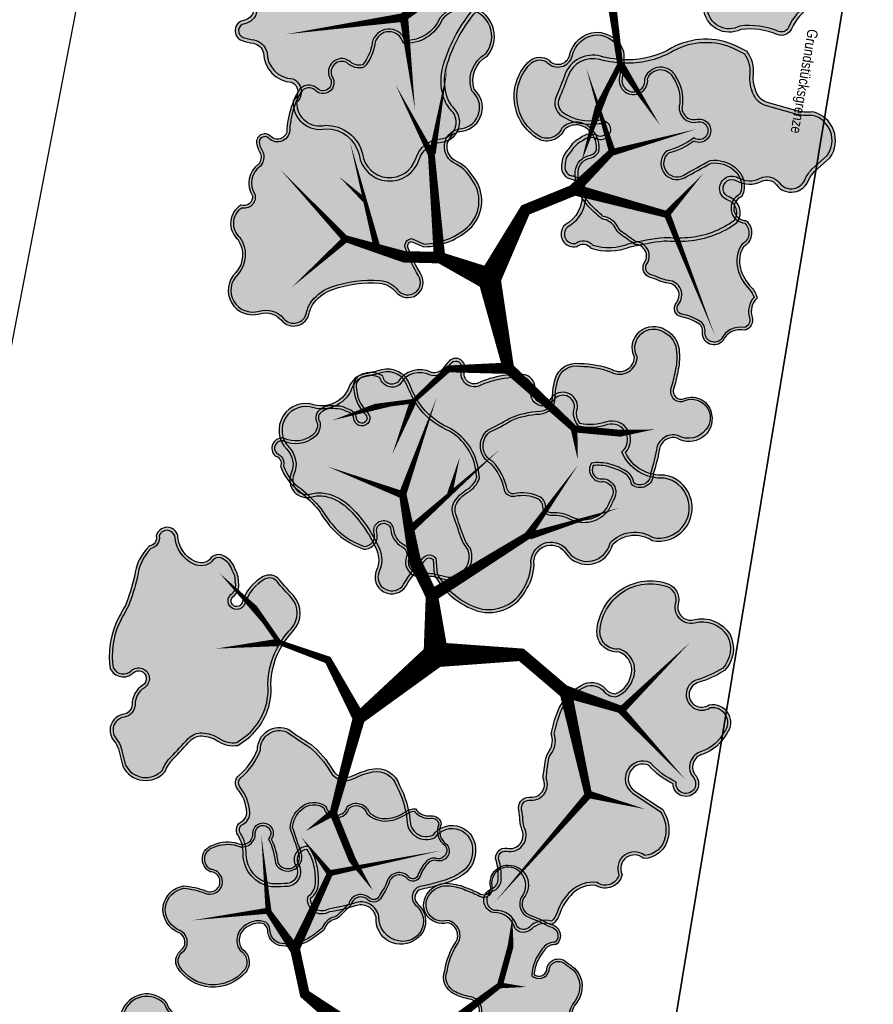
# Model space of a CAD drawing. Header units: metres. Extents: x 32353251 to 32353583, y 5707748 to 5708004.
# Tile 23 of 164: x 32353314 to 32353338, y 5707917 to 5707945. Entities that reach past the tile are written whole.
import ezdxf

# ---------------------------------------------------------------- set-up
doc = ezdxf.new("R2010")
doc.units = ezdxf.units.M
doc.header["$LTSCALE"] = 0.75
doc.layers.get('0').update_dxf_attribs({"linetype": 'CONTINUOUS'})
doc.layers.get('DEFPOINTS').update_dxf_attribs({"linetype": 'CONTINUOUS'})
for name, color, linetype, transparency in [('10414944$0$PF-Krone', 33, 'CONTINUOUS', 0.7), ('10414944$0$PF-Krone_SOL', 70, 'CONTINUOUS', 0.7), ('10414944$0$ST-Baum', 7, 'CONTINUOUS', 0.7)]:
    doc.layers.add(name, color=color, linetype=linetype, transparency=transparency)
doc.layers.add('10414944$0$PF-Stamm', color=7, linetype='CONTINUOUS', true_color=0x5f5144, transparency=0.7)
doc.layers.add('10417023$0$#9_002_GES I Übersicht Erdgeschoss_1_701_Grundstücksgrenze.A', color=7, linetype='CONTINUOUS', lineweight=25)
doc.layers.add('10417023$0$Keine', color=7, linetype='CONTINUOUS', lineweight=13)
doc.styles.add('10417023$0$ARIAL NARROW', font='ARIALN.TTF')

# ---------------------------------------------------------------- blocks, each defined once
blk = doc.blocks.new('19-A2-A0')
at = {"layer": 'DEFPOINTS'}
blk.add_lwpolyline([(-489.15, -204.65), (489.15, -204.65), (489.15, 204.65), (-489.15, 204.65)], close=True, dxfattribs=at)
blk = doc.blocks.new('10414944$0$PF-BAUM_12')
at = {"layer": '10414944$0$PF-Krone_SOL', "transparency": 33554457}
h = blk.add_hatch(color=256, dxfattribs=at)
h.dxf.hatch_style = 1
h.set_gradient(color1=(88, 186, 72), color2=(175, 217, 170), tint=1, name='INVSPHERICAL')
edge = h.paths.add_edge_path()
edge.add_arc((-1.2758, 1.3994), 0.541, 250.24695, 303.42795)
edge.add_arc((-0.5984, 0.4188), 0.6511, 94.3691, 125.64085, ccw=False)
edge.add_arc((-0.5871, 0.2707), 0.7996, 79.90604, 94.3691, ccw=False)
edge.add_arc((-0.4074, 1.2805), 0.2261, 259.90604, 345.03676)
edge.add_arc((3.3556, 0.2748), 3.669, 162.18441, 165.03676, ccw=False)
edge.add_arc((-0.2456, 1.4321), 0.1137, 342.18441, 421.4181)
edge.add_arc((-0.3772, 1.1907), 0.3886, 61.4181, 105.41791)
edge.add_arc((-0.4936, 1.6129), 0.0494, 76.86771, 285.41791, ccw=False)
edge.add_arc((-0.4342, 1.767), 0.1165, 245.55227, 317.8819)
edge.add_arc((-0.4413, 1.8543), 0.1901, 299.50673, 335.70732)
edge.add_arc((-0.3904, 1.8889), 0.1664, 317.30956, 366.51685)
edge.add_arc((-0.3153, 1.9138), 0.0904, 356.14997, 452.32983)
edge.add_arc((-0.2837, 2.1143), 0.1157, 186.39549, 252.21854, ccw=False)
edge.add_arc((-0.1459, 2.1399), 0.2556, 124.29677, 188.65244, ccw=False)
edge.add_arc((-0.3624, 2.4158), 0.0972, 318.21291, 468.93962)
edge.add_arc((-0.4455, 2.5549), 0.0698, 219.68848, 317.56803, ccw=False)
edge.add_arc((-0.5987, 2.0825), 0.4392, 76.91022, 116.54495)
edge.add_arc((-1.4951, 4.5572), 2.1964, 281.7611, 288.58893, ccw=False)
edge.add_arc((-1.0114, 0.8578), 1.5496, 91.33232, 98.00209)
edge.add_arc((-1.1102, 1.691), 0.7109, 99.4638, 131.76215)
edge.add_arc((-1.4773, 2.1554), 0.1252, 148.24675, 256.0758)
edge.add_arc((-1.5238, 1.968), 0.068, -114.95559, 76.0758, ccw=False)
edge.add_arc((-1.6369, 1.7248), 0.2002, 65.04441, 122.10831)
edge.add_arc((-1.7899, 1.9686), 0.0876, 221.63135, 302.10831, ccw=False)
edge.add_arc((-1.9603, 1.8172), 0.1403, 41.63135, 166.86476)
edge.add_arc((-2.3449, 1.9519), 0.2684, 321.94948, 337.47523, ccw=False)
edge.add_line((-2.1335, 1.7864), (-2.2407, 1.6721))
edge.add_arc((-2.0502, 1.5575), 0.2224, 148.95684, 261.83304)
edge.add_arc((-2.0149, 1.0239), 0.3205, 78.77175, 102.0334, ccw=False)
edge.add_arc((0.8412, 15.4111), 14.3475, 258.77175, 259.65948)
edge.add_arc((-1.7568, 1.1728), 0.1259, 30.35605, 79.65948, ccw=False)
edge.add_arc((-1.8871, 1.0965), 0.2769, -0.49344, 30.35605, ccw=False)
edge.add_arc((-1.3602, 1.092), 0.25, 179.50656, 221.3188)
edge.add_line((-1.548, 0.9269), (-1.4587, 0.8902))
edge = h.paths.add_edge_path()
edge.add_arc((-2.0595, -1.0849), 0.2169, 117.74302, 251.42792, ccw=False)
edge.add_arc((-2.2535, -0.7961), 0.1343, 313.86708, 413.87286)
edge.add_arc((-1.1381, 0.5382), 1.6051, 221.524, 229.78899, ccw=False)
edge.add_arc((-2.2843, -0.4137), 0.1251, 108.79801, 243.70289, ccw=False)
edge.add_arc((-2.2657, -0.171), 0.1376, 244.61148, 299.82424)
edge.add_arc((-2.4922, 0.2242), 0.593, 299.82424, 314.8752)
edge.add_arc((-2.3634, 0.0948), 0.4104, 314.8752, 336.56068)
edge.add_arc((-2.0604, -0.1191), 0.0893, 34.54703, 142.23332)
edge.add_arc((-2.2509, -0.0174), 0.1288, 205.94005, 338.60504, ccw=False)
edge.add_arc((-1.1082, 0.8264), 1.5473, 211.54423, 215.57485, ccw=False)
edge.add_arc((-2.1647, 0.1359), 0.2879, 123.29344, 204.40631, ccw=False)
edge.add_arc((-2.4675, 0.6266), 0.289, 300.05521, 335.40006)
edge.add_arc((-2.1302, 0.4722), 0.0819, 58.40023, 155.40006, ccw=False)
edge.add_arc((-2.0455, 0.6099), 0.0798, 238.40023, 306.42037)
edge.add_arc((-2.2163, 0.8415), 0.3675, 306.42037, 341.49291)
edge.add_arc((-1.7884, 0.6982), 0.0838, 72.42881, 161.49291, ccw=False)
edge.add_arc((-1.597, 1.3024), 0.5499, 252.42881, 281.6379)
edge.add_arc((-1.3833, 0.6006), 0.1928, 8.24792, 122.23097, ccw=False)
edge.add_arc((1.4313, 0.4424), 2.6303, 175.94647, 181.0704)
edge.add_arc((-2.004, 0.487), 0.8109, 332.60613, 353.35791, ccw=False)
edge.add_arc((-1.1696, 0.0546), 0.1289, 152.60613, 239.81282)
edge.add_arc((-1.5709, -0.6354), 0.6693, 44.46317, 59.81282, ccw=False)
edge.add_arc((-1.2417, -0.3122), 0.208, -40.16629, 44.46317, ccw=False)
edge.add_arc((-1.7965, -0.0425), 0.8201, 308.5293, 330.49613, ccw=False)
edge.add_arc((-1.2134, -0.8063), 0.142, 120.58152, 237.17398)
edge.add_arc((-1.3033, -1.1297), 0.2045, -64.491, 86.39602, ccw=False)
edge.add_arc((-1.343, -1.1115), 0.2397, 240.47541, 302.23358, ccw=False)
edge.add_arc((-1.2125, -0.7918), 0.5839, 226.36645, 244.79518, ccw=False)
edge.add_arc((-0.7205, -0.1508), 1.3901, 222.94294, 229.9249, ccw=False)
edge.add_arc((-1.7937, -1.1495), 0.076, 42.91905, 173.49923)
edge.add_arc((-2.058, -1.1133), 0.1908, 248.28955, 351.67144, ccw=False)
edge = h.paths.add_edge_path()
edge.add_arc((1.2059, -0.0381), 0.6649, 150.77336, 194.55575)
edge.add_arc((0.911, -0.0942), 0.3659, 197.65987, 276.75263)
edge.add_arc((0.9525, -0.0442), 0.4134, 270.21516, 305.52412)
edge.add_arc((1.2637, -0.512), 0.1494, -27.72253, 118.39088, ccw=False)
edge.add_arc((1.6106, -0.6627), 0.2295, 159.27348, 288.79741)
edge.add_arc((1.6267, -1.1446), 0.2709, -1.08302, 77.66915, ccw=False)
edge.add_arc((2.1687, -1.0477), 0.2897, 200.61319, 382.93371)
edge.add_arc((2.7072, -0.7257), 0.3429, 147.82265, 217.59096, ccw=False)
edge.add_arc((2.4468, -0.3829), 0.1629, 259.44798, 409.15154)
edge.add_arc((2.7989, 0.0617), 0.4045, 199.71733, 232.62112, ccw=False)
edge.add_arc((2.5485, -0.1163), 0.1368, 103.25927, 162.29814, ccw=False)
edge.add_arc((2.4584, 0.1299), 0.1274, 297.47519, 447.50208)
edge.add_arc((2.4597, 0.3353), 0.0783, 98.81569, 273.11837, ccw=False)
edge.add_arc((2.4, 0.5247), 0.1217, 293.02703, 374.92908)
edge.add_arc((2.0245, 0.3266), 0.5439, 24.94831, 42.11835)
edge.add_arc((1.7775, 0.1571), 0.8417, 39.39937, 55.74996)
edge.add_arc((2.2887, 0.9354), 0.0906, 104.71311, 245.58293, ccw=False)
edge.add_arc((2.2455, 1.1001), 0.0797, 284.71311, 435.28689)
edge.add_arc((2.1786, 0.8455), 0.3429, 75.28689, 90.15444)
edge.add_arc((2.192, 1.2908), 0.1034, 200.54383, 262.03398, ccw=False)
edge.add_arc((1.8708, 1.2323), 0.2255, 5.65523, 92.28552)
edge.add_arc((1.8923, 1.533), 0.0813, 129.46734, 248.0142, ccw=False)
edge.add_arc((1.6377, 1.5925), 0.2029, 0.94133, 108.02708)
edge.add_arc((1.5516, 2.0411), 0.2568, 198.80376, 275.23109, ccw=False)
edge.add_arc((1.081, 1.9053), 0.2335, 13.10923, 167.22877)
edge.add_arc((0.6671, 1.9992), 0.1909, 279.30028, 347.22877, ccw=False)
edge.add_arc((0.7224, 1.6615), 0.1513, 99.30028, 228.80917)
edge.add_arc((0.4652, 1.3676), 0.2392, 21.17444, 48.80917, ccw=False)
edge.add_arc((0.3242, 1.313), 0.3904, -10.78567, 21.17444, ccw=False)
edge.add_arc((-0.3793, 1.447), 1.1066, 325.74486, 349.21433, ccw=False)
edge.add_arc((0.3558, 0.9464), 0.2172, 278.26632, 325.74486, ccw=False)
edge.add_arc((0.408, 0.5869), 0.146, 98.26632, 271.67308)
edge.add_arc((0.4514, -0.8972), 1.3387, 79.76747, 91.67308, ccw=False)
edge.add_arc((0.6892, 0.3779), 0.0423, -16.43247, 90.01007, ccw=False)
edge.add_line((0.7298, 0.3659), (0.6257, 0.2866))
edge = h.paths.add_edge_path()
edge.add_arc((-1.5552, -2.2569), 0.1724, 12.6189, 77.74549)
edge.add_arc((-1.4977, -1.992), 0.0986, 164.18162, 257.74549, ccw=False)
edge.add_arc((-1.7215, -1.8391), 0.1803, 315.6358, 396.22469)
edge.add_arc((-1.4722, -1.6964), 0.1099, 56.01675, 199.16563, ccw=False)
edge.add_arc((-1.3562, -1.5375), 0.087, 231.18436, 306.609)
edge.add_arc((-1.4968, -1.2476), 0.4081, 298.1575, 320.42177)
edge.add_arc((-1.118, -1.5607), 0.0835, 20.65344, 140.42177, ccw=False)
edge.add_arc((-0.9321, -1.4907), 0.1152, 200.65344, 324.15715)
edge.add_arc((-0.5981, -1.7319), 0.2968, 125.84331, 144.15715, ccw=False)
edge.add_arc((-1.1307, -0.9947), 0.6126, 305.84331, 313.76829)
edge.add_arc((-0.6402, -1.5068), 0.0965, 35.28302, 133.76829, ccw=False)
edge.add_arc((-0.4573, -1.4114), 0.1114, 200.86529, 329.80166)
edge.add_arc((5.9643, -14.9126), 14.8587, 114.56415, 115.19461, ccw=False)
edge.add_arc((-0.1458, -1.5341), 0.1511, 81.99944, 116.28381, ccw=False)
edge.add_arc((-0.1295, -1.2153), 0.1692, 271.62381, 322.4573)
edge.add_arc((0.4219, -2.3582), 1.1204, 101.73914, 111.86365, ccw=False)
edge.add_arc((0.2817, -1.7045), 0.4518, 61.04926, 101.19464, ccw=False)
edge.add_arc((0.4293, -1.462), 0.1686, -13.32973, 65.05413, ccw=False)
edge.add_arc((0.701, -1.5438), 0.116, 158.25367, 207.02434)
edge.add_arc((0.7267, -1.4357), 0.2061, 231.26264, 284.37765)
edge.add_arc((0.7594, -1.468), 0.1684, 276.3107, 373.18881)
edge.add_arc((1.0623, -1.3226), 0.1754, 121.90959, 217.58272, ccw=False)
edge.add_arc((1.2009, -1.5786), 0.4663, 12.49632, 119.74162, ccw=False)
edge.add_arc((1.5062, -1.4974), 0.1512, -66.22517, 7.47872, ccw=False)
edge.add_arc((1.5907, -1.7479), 0.1146, 101.81964, 224.43431)
edge.add_arc((1.3238, -2.0366), 0.2788, -26.98815, 48.41698, ccw=False)
edge.add_arc((1.3365, -2.0229), 0.2743, 258.99086, 329.2486, ccw=False)
edge.add_arc((1.6618, -1.4757), 0.8996, 229.3858, 245.17635, ccw=False)
edge.add_arc((0.9994, -2.237), 0.1097, 45.60372, 249.24478)
edge.add_arc((0.8451, -2.4465), 0.1573, -95.43505, 42.77878, ccw=False)
edge.add_arc((0.8007, -2.2203), 0.3839, 232.79997, 274.40743, ccw=False)
edge.add_arc((0.4866, -2.6064), 0.1147, 44.402, 165.1103)
edge.add_arc((0.2716, -2.5387), 0.1109, 123.38517, 339.85568, ccw=False)
edge.add_arc((0.9022, -2.3675), 0.6961, 164.26035, 186.48033, ccw=False)
edge.add_arc((0.1064, -2.2008), 0.1278, 9.9652, 176.7192)
edge.add_arc((-48.3159, -1.4499), 48.3004, 358.76613, 359.11787, ccw=False)
edge.add_arc((-0.3152, -2.3669), 0.3137, 290.47286, 336.89978, ccw=False)
edge.add_arc((-0.2908, -2.4562), 0.2217, 213.88393, 292.64339, ccw=False)
edge.add_arc((-0.5922, -2.5593), 0.1191, 350.14402, 508.44337)
edge.add_arc((-0.7458, -2.3559), 0.1504, 180.14857, 290.27908, ccw=False)
edge.add_arc((-1.1241, -2.4703), 0.2548, 26.59219, 75.66559)
edge.add_arc((-1.166, -2.6346), 0.4243, 75.66559, 104.33441)
edge.add_arc((-1.3217, -2.0253), 0.2045, 251.40462, 284.33441, ccw=False)
at = {"layer": '10414944$0$PF-Krone'}
for points in [[(-1.4587, 0.8902, 0.236302), (-0.9778, 0.9479, -0.137302), (-0.648, 1.068, -0.063191), (-0.447, 1.0579, 0.389536), (-0.189, 1.2221, -0.012446), (-0.1374, 1.3973, 0.360188), (-0.1913, 1.5319, 0.194379), (-0.4805, 1.5653, -1.286295), (-0.4824, 1.6609, 0.326511), (-0.3477, 1.6889, 0.159282), (-0.2681, 1.7761, 0.218069), (-0.2251, 1.9078, 0.446169), (-0.319, 2.0042, -0.295374), (-0.3986, 2.1015, -0.288426), (-0.29, 2.3511, 0.772377), (-0.394, 2.5078, -0.455092), (-0.4992, 2.5103, 0.174684), (-0.7949, 2.4754, -0.029801), (-1.0474, 2.4069, 0.029111), (-1.2271, 2.3923, 0.141869), (-1.5837, 2.2213, 0.508586), (-1.5074, 2.034, -1.101217), (-1.5525, 1.9063, 0.254264), (-1.7433, 1.8944, -0.366329), (-1.8554, 1.9104, 0.608209), (-2.0969, 1.8491, -0.067848), (-2.1335, 1.7864, 0), (-2.2407, 1.6721, 0.536623), (-2.0818, 1.3373, -0.101848), (-1.9525, 1.3382, 0.003873), (-1.7342, 1.2967, -0.218508), (-1.6482, 1.2364, -0.135425), (-1.6102, 1.0941, 0.184492), (-1.548, 0.9269)], [(-1.4493, 0.9145, 0.235756), (-0.9926, 0.9693, -0.137109), (-0.65, 1.0939, -0.063191), (-0.4424, 1.0835, 0.389536), (-0.2141, 1.2288, -0.012446), (-0.1622, 1.4053, 0.360188), (-0.2037, 1.5091, 0.194379), (-0.4736, 1.5402, -1.313113), (-0.4736, 1.6855, 0.345734), (-0.3643, 1.7094, 0.172714), (-0.2901, 1.7907, 0.230529), (-0.2512, 1.9073, 0.475615), (-0.3219, 1.9779, -0.304436), (-0.4244, 2.098, -0.284585), (-0.3075, 2.3706, 0.726016), (-0.3802, 2.4848, -0.402009), (-0.5128, 2.4867, 0.170881), (-0.7849, 2.4513, -0.030277), (-1.0444, 2.381, 0.029443), (-1.2231, 2.3665, 0.140272), (-1.5634, 2.2045, 0.497246), (-1.5012, 2.0592, -1.101217), (-1.5634, 1.8827, 0.254264), (-1.7295, 1.8724, -0.366329), (-1.8748, 1.8931, 0.61415), (-2.072, 1.8412, -0.070819), (-2.1138, 1.7695, 0), (-2.2198, 1.6564, 0.525075), (-2.0824, 1.3638, -0.0983), (-1.9475, 1.3638, 0.003873), (-1.7295, 1.3222, -0.218508), (-1.6257, 1.2496, -0.135425), (-1.5842, 1.0939, 0.177651), (-1.5323, 0.9486)], [(0.6257, 0.2866, 0.193395), (0.5624, -0.2052, 0.359494), (0.9541, -0.4575, 0.155295), (1.1927, -0.3806, -0.740727), (1.396, -0.5815, 0.634154), (1.6845, -0.88, -0.357816), (1.8975, -1.1497, 1.020458), (2.4355, -0.9348, -0.314188), (2.417, -0.5431, 0.765274), (2.5534, -0.2597, -0.144564), (2.4182, -0.0747, -0.263459), (2.5171, 0.0169, 0.767513), (2.4639, 0.2571, -0.951478), (2.4477, 0.4126, 0.373398), (2.5177, 0.556, 0.075059), (2.428, 0.6914, 0.071464), (2.2513, 0.8529, -0.705879), (2.2657, 1.023, 0.771312), (2.2657, 1.1771, 0.064963), (2.1777, 1.1884, -0.27493), (2.0952, 1.2545, 0.397091), (1.8618, 1.4576, -0.568927), (1.8406, 1.5958, 0.504511), (1.575, 1.7854, -0.346415), (1.3085, 1.9583, 0.796288), (0.8532, 1.957, -0.305389), (0.698, 1.8108, 0.634062), (0.6227, 1.5476, -0.121167), (0.6883, 1.454, -0.140363), (0.7077, 1.2399, -0.102764), (0.5353, 0.8241, -0.21018), (0.387, 0.7314, 0.944057), (0.4123, 0.4409, -0.051995), (0.6892, 0.4202, -0.500995), (0.7298, 0.3659)], [(0.6458, 0.2692, 0.190937), (0.5874, -0.198, 0.360145), (0.9525, -0.4315, 0.157291), (1.1788, -0.3585, -0.740752), (1.4198, -0.5921, 0.643471), (1.6826, -0.853, -0.360113), (1.9236, -1.145, 1.005174), (2.4128, -0.9479, -0.325759), (2.4055, -0.5134, 0.812791), (2.5369, -0.2798, -0.149118), (2.3909, -0.0755, -0.272395), (2.5077, 0.0413, 0.751835), (2.4639, 0.2311, -0.928423), (2.4401, 0.4377, 0.358623), (2.4931, 0.5472, 0.074197), (2.4083, 0.6744, 0.071015), (2.2383, 0.8302, -0.698214), (2.2591, 1.0482, 0.771312), (2.2591, 1.152, 0.066315), (2.1761, 1.1624, -0.286763), (2.0696, 1.2488, 0.408934), (1.8579, 1.4313, -0.545784), (1.8141, 1.6065, 0.489703), (1.5804, 1.7598, -0.350827), (1.2834, 1.9512, 0.798701), (0.8786, 1.9512, -0.305389), (0.7022, 1.7851, 0.634062), (0.6399, 1.5672, -0.121167), (0.7125, 1.4634, -0.140363), (0.7333, 1.235, -0.102764), (0.5568, 0.8095, -0.21018), (0.3908, 0.7057, 0.944057), (0.4115, 0.4669, -0.051616), (0.6918, 0.4462, -0.532673), (0.7514, 0.3497)], [(-2.1286, -1.2905, -0.65991), (-2.1605, -0.8929, 0.466338), (-2.1744, -0.6876, -0.036078), (-2.3398, -0.5259, -0.667578), (-2.3247, -0.2952, 0.245683), (-2.1973, -0.2903, 0.065767), (-2.0738, -0.1961, 0.094904), (-1.9868, -0.0685, 0.507802), (-2.131, -0.0644, -0.653541), (-2.3667, -0.0738, -0.017589), (-2.4268, 0.0169, -0.369479), (-2.3227, 0.3765, 0.155455), (-2.2047, 0.5063, -0.450466), (-2.0873, 0.542, 0.305827), (-1.9981, 0.5457, 0.154239), (-1.8678, 0.7248, -0.409437), (-1.7631, 0.7781, 0.128143), (-1.4861, 0.7637, -0.54286), (-1.1924, 0.6283, 0.022361), (-1.1986, 0.3932, -0.090795), (-1.284, 0.1139, 0.400005), (-1.2344, -0.0569, -0.067076), (-1.0933, -0.1666, -0.387019), (-1.0828, -0.4464, -0.096143), (-1.2857, -0.6841, 0.557693), (-1.2904, -0.9256, -0.773495), (-1.2152, -1.3143, -0.276189), (-1.4612, -1.3201, -0.080584), (-1.6154, -1.2144, -0.030474), (-1.7381, -1.0978, 0.640635), (-1.8692, -1.1409, -0.484398)], [(-2.2272, -1.1718, -0.377035), (-2.1418, -0.911, 0.462758), (-2.1582, -0.6671, -0.036793), (-2.3239, -0.5046, -0.650672), (-2.3251, -0.3233, 0.226885), (-2.1843, -0.3129, 0.065767), (-2.0555, -0.2145, 0.102669), (-1.9578, -0.0664, 0.560734), (-2.154, -0.0518, -0.672352), (-2.3442, -0.0605, -0.017696), (-2.4038, 0.0291, -0.366993), (-2.309, 0.3543, 0.154831), (-2.181, 0.4955, -0.450466), (-2.1009, 0.5198, 0.305827), (-1.9827, 0.5248, 0.154239), (-1.8432, 0.7165, -0.409437), (-1.7709, 0.7533, 0.13033), (-1.476, 0.7393, -0.546373), (-1.2186, 0.6272, 0.02192), (-1.2246, 0.3945, -0.090238), (-1.3071, 0.1259, 0.400005), (-1.2475, -0.0793, -0.067076), (-1.1118, -0.1848, -0.390762), (-1.1042, -0.4314, -0.096389), (-1.3005, -0.6626, 0.568263), (-1.2983, -0.9513, -0.791061), (-1.2278, -1.2915, -0.279339), (-1.4492, -1.297, -0.081396), (-1.5981, -1.195, -0.030819), (-1.7198, -1.0793, 0.674462), (-1.888, -1.14, -0.76422)], [(-1.3869, -2.2192, 0.292073), (-1.5186, -2.0883, -0.432551), (-1.5925, -1.9652, 0.366883), (-1.576, -1.7325, -0.720884), (-1.4107, -1.6053, 0.341522), (-1.3043, -1.6073, 0.097453), (-1.1823, -1.5075, -0.576003), (-1.0399, -1.5313, 0.597917), (-0.8388, -1.5581, -0.08008), (-0.772, -1.4913, 0.034593), (-0.7069, -1.4371, -0.458286), (-0.5614, -1.451, 0.630565), (-0.361, -1.4674, -0.002751), (-0.2127, -1.3986, -0.15072), (-0.1247, -1.3845, 0.225513), (0.0047, -1.3184, -0.044205), (0.194, -1.2613, -0.176981), (0.5004, -1.3091, -0.356005), (0.5933, -1.5008, 0.216074), (0.5977, -1.5965, 0.235998), (0.7779, -1.6354, 0.449828), (0.9233, -1.4296, -0.443521), (0.9696, -1.1737, -0.505384), (1.6561, -1.4777, -0.333159), (1.5672, -1.6358, 0.592663), (1.5088, -1.8281, -0.341427), (1.5722, -2.1632, -0.316536), (1.2841, -2.2922, -0.069009), (1.0762, -2.1586, 1.23095), (0.9605, -2.3396, -0.688656), (0.8302, -2.6031, -0.183568), (0.5686, -2.5261, 0.581478), (0.3758, -2.5769, -1.382341), (0.2106, -2.4461, -0.097258), (0.2322, -2.1787, 0.890608), (-0.0212, -2.1935, -0.001535), (-0.0267, -2.4899, -0.205393), (-0.2055, -2.6607, -0.357852), (-0.4749, -2.5797, 0.826532), (-0.6937, -2.497, -0.521291), (-0.8962, -2.3563, 0.217457), (-1.061, -2.2235, 0.125748), (-1.2711, -2.2235, -0.14468)], [(-1.3656, -2.1984, 0.270797), (-1.5131, -2.0629, -0.432551), (-1.5675, -1.9722, 0.354737), (-1.5553, -1.7285, -0.649808), (-1.424, -1.6226, 0.359616), (-1.292, -1.6303, 0.097453), (-1.1623, -1.5241, -0.576003), (-1.0642, -1.5405, 0.597917), (-0.8177, -1.5733, -0.08008), (-0.7567, -1.5124, 0.034593), (-0.6889, -1.4559, -0.446057), (-0.5843, -1.4638, 0.599943), (-0.343, -1.4877, -0.002629), (-0.2015, -1.4221, -0.15559), (-0.1264, -1.4105, 0.218765), (0.0207, -1.3401, -0.04262), (0.1991, -1.2868, -0.177473), (0.4886, -1.3323, -0.354321), (0.5684, -1.4932, 0.222706), (0.5772, -1.6133, 0.240128), (0.7826, -1.661, 0.456345), (0.9471, -1.4178, -0.452999), (0.9829, -1.1961, -0.504186), (1.6305, -1.4822, -0.325283), (1.5589, -1.611, 0.587825), (1.491, -1.847, -0.341406), (1.5495, -2.1506, -0.312164), (1.2921, -2.2672, -0.067854), (1.0938, -2.1394, 1.19624), (0.9451, -2.3614, -0.679338), (0.8305, -2.577, -0.183947), (0.5857, -2.5065, 0.573485), (0.351, -2.5689, -1.514783), (0.2386, -2.4604, -0.105945), (0.2588, -2.1803, 0.910696), (-0.0472, -2.1926, -0.001511), (-0.0526, -2.4842, -0.20139), (-0.2151, -2.6365, -0.344816), (-0.4477, -2.573, 0.767089), (-0.7104, -2.4752, -0.515063), (-0.8701, -2.3505, 0.223578), (-1.0546, -2.1983, 0.125748), (-1.2775, -2.1983, -0.125245)]]:
    blk.add_lwpolyline(points, format="xyb", close=True, dxfattribs=at)
at = {"layer": '10414944$0$PF-Stamm'}
for points in [[(0.0456, -0.1011, 0.2167, 0.1084, 0), (-0.7801, 0.1666, 0.1084, 0.065, 0), (-0.4991, 0.6653, 0.065, 0.0433, 0), (-0.5991, 1.1076, 0.0433, 0.0433, 0), (-0.4753, 1.4051, 0.065, 1.976742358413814e-14, 0), (-0.3709, 1.869, 0, 0, 0)], [(0.0456, -0.1011, 0.2167, 0.1084, 0), (0.458, 0.2037, 0.1084, 0.1084, 0), (0.6352, 0.4942, 0.1084, 0.065, 0), (1.0621, 0.8906, 0.065, 0, 0), (0.9169, 1.5817, 0, 0, 0)], [(-0.5991, 1.1076, 0.065, 0, 0), (-0.9411, 1.541, 0, 0, 0)], [(1.0734, 0.8981, 0.065, 0, 0), (1.9382, 1.1002, 0, 0, 0)], [(0.8405, 0.6849, 0.0657, 0.065, 0), (0.8408, 0.6755, 0.065, 0, 0), (1.8499, 0.3936, 0, 0, 0)], [(1.2915, 0.5526, 0.0455, 1.248468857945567e-14, 0), (1.6095, 0.6515, 0, 0, 0)], [(0.4766, 0.1999, 0.1084, 0.065, 0), (1.3496, -0.2158, 0.065, 0, 0), (2.1032, -0.2533, 0, 0, 0)], [(-0.7801, 0.1666, 0.1084, 0.065, 0), (-1.5906, -0.088, 0.065, 0, 0), (-1.8608, 0.029, 0, 0, 0)], [(0.0456, -0.1011, 0.2167, 0.1084, 0), (0.4458, -0.7261, 0.1084, 0.1084, 0), (0.3792, -1.2094, 0.1084, 0.065, 0), (0.5139, -1.7227, 0.065, 2.236840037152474e-14, 0), (1.3267, -1.9065, 0, 0, 0)], [(-1.5855, -0.0745, 0.065, 0.065, 0), (-1.8491, -0.4467, 0.065, 0, 0), (-1.9786, -0.7431, 0, 0, 0)], [(1.3551, -0.2293, 0.065, 0, 0), (1.9846, -0.7587, 0, 0, 0), (1.9985, -0.7574, 0, 0, 0)], [(0.3792, -1.2284, 0.1084, 0.065, 0), (-0.2688, -1.8764, 0.065, 0, 0), (-1.4983, -1.6926, 0, 0, 0)], [(0.5086, -1.7124, 0.065, 0, 0), (0.297, -2.5257, 0, 0, 0)], [(-0.2593, -1.8859, 0.065, 0, 0), (-0.1056, -2.3597, 0, 0, 0), (-0.2688, -2.6512, 0, 0, 0)]]:
    blk.add_lwpolyline(points, format="xyseb", dxfattribs=at)
blk = doc.blocks.new('10414944')
at = {"layer": '10414944$0$ST-Baum'}
for p, xscale, yscale, zscale, rotation in [((32353329.341, 5707948.394), 3.743018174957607, 3.743018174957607, 1.559590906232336, 175), ((32353327.32, 5707937.724), 2.971407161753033, 2.971407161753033, 1.238086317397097, 120), ((32353325.642, 5707927.41), 3.252580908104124, 3.252580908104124, 1.355242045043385, 57.40868327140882), ((32353324.011, 5707916.377), 2.5869693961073, 2.5869693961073, 1.077903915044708, 200)]:
    blk.add_blockref('10414944$0$PF-BAUM_12', p, dxfattribs=dict(at, xscale=xscale, yscale=yscale, zscale=zscale, rotation=rotation))
blk = doc.blocks.new('10417023$0$#9_MKO_LP5_ARC_GES_UP_00_002_P_G_modell (3D)')
at = {"layer": '10417023$0$#9_002_GES I Übersicht Erdgeschoss_1_701_Grundstücksgrenze.A', "color": 1, "linetype": 'Continuous', "lineweight": 35, "true_color": 0xff0000, "flags": 128}
blk.add_lwpolyline([(-32353511.473, -5707768.718), (-32353510.585, -5707813.546), (-32353471.715, -5707813.72), (-32353425.538, -5707813.961)], dxfattribs=at)
at = {"layer": '10417023$0$#9_002_GES I Übersicht Erdgeschoss_1_701_Grundstücksgrenze.A', "color": 1, "true_color": 0xff0000, "insert": (-32353511.873, -5707777.704), "char_height": 0.30055, "attachment_point": 1, "rotation": 271.0938, "line_spacing_factor": 1.002187, "style": '10417023$0$ARIAL NARROW'}
blk.add_mtext('Grundstücksgrenze', dxfattribs=at)
blk = doc.blocks.new('10417023$0$2_MKO_LP5_LAN_GES_UP_00_002_V_A (3D)')
at = {"layer": '10417023$0$Keine'}
blk.add_blockref('10417023$0$#9_MKO_LP5_ARC_GES_UP_00_002_P_G_modell (3D)', (0, 0), dxfattribs=at)
blk = doc.blocks.new('10417023')
at = {"layer": '10417023$0$Keine', "rotation": 349.4819372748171}
blk.add_blockref('10417023$0$2_MKO_LP5_LAN_GES_UP_00_002_V_A (3D)', (65205154.931, 5413829.558), dxfattribs=at)

msp = doc.modelspace()

# ---------------------------------------------------------------- block references
msp.add_blockref('10414944', (0, 0))
at = {"xscale": 0.25, "yscale": 0.25, "zscale": 0.25, "rotation": 349.0867958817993}
msp.add_blockref('19-A2-A0', (32353428.528, 5707884.314), dxfattribs=at)

# ---------------------------------------------------------------- next in the draw order: block references
msp.add_blockref('10417023', (0, 0))

doc.saveas('drawing.dxf')
